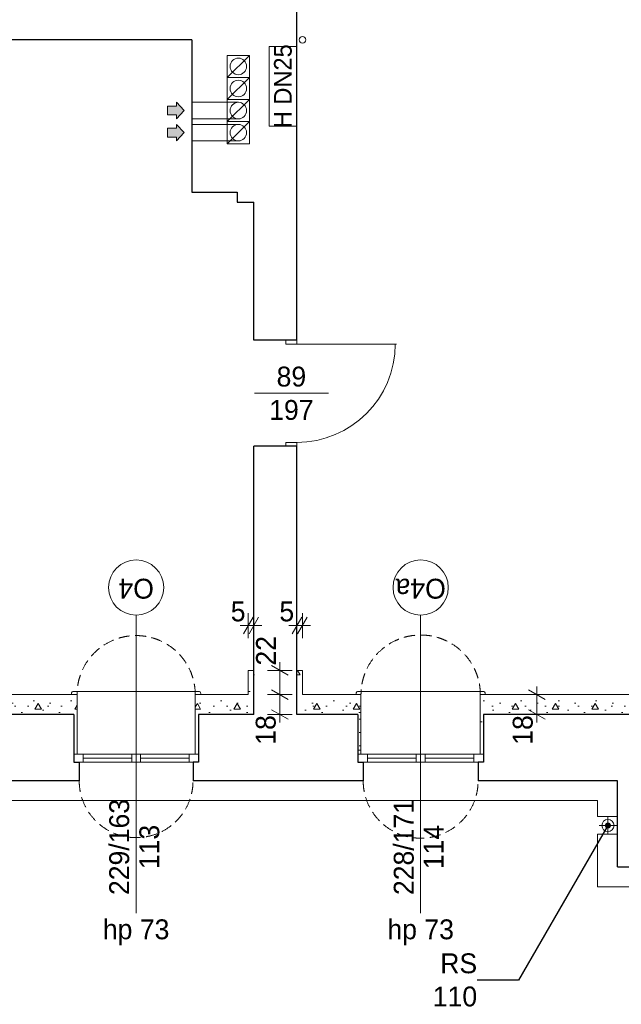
# Model space of a CAD drawing. Extents: x -145259 to -66341, y -2316 to 227384.
# Tile 38 of 143: x -120557 to -115113, y 85559 to 94477. Entities that reach past the tile are written whole.
import ezdxf

# ---------------------------------------------------------------- set-up
doc = ezdxf.new("R2010")
doc.units = 0
doc.header["$MEASUREMENT"] = 0
doc.linetypes.add('Krawędzie ukryte', pattern=[150, 100, -50])
doc.layers.add('Arch ocieplenie', color=7, linetype='Continuous')
doc.layers.add('Arch wymiary', color=7, linetype='Continuous')
for name, color, linetype, lineweight in [('Arch ocieplenie_Nr_Pióra__21', 7, 'Continuous', 13), ('Arch opisy okien_Nr_Pióra__21', 7, 'Continuous', 13), ('Arch wymiary_Nr_Pióra__21', 7, 'Continuous', 13), ('Arch wymiary_Nr_Pióra__5', 7, 'Continuous', 13), ('Inwent kominy_Nr_Pióra__21', 7, 'Continuous', 13), ('INWENT ODWODNIENIE_Nr_Pióra__21', 7, 'Continuous', 13), ('INWENT OPISY_Nr_Pióra__20', 1, 'Continuous', 20), ('INWENT OPISY_Nr_Pióra__21', 7, 'Continuous', 13), ('INWENT wyposarzenie_Nr_Pióra__21', 7, 'Continuous', 13), ('INWENT. DRZWI_Nr_Pióra__21', 7, 'Continuous', 13), ('INWENT. OKNA_Nr_Pióra__21', 7, 'Continuous', 13), ('INWENT.ŚCIANY_Nr_Pióra__1', 7, 'Continuous', 25), ('INWENT.ŚCIANY_Nr_Pióra__21', 7, 'Continuous', 13)]:
    doc.layers.add(name, color=color, linetype=linetype, lineweight=lineweight)
doc.layers.add('Insalacje WODA ZIMNA_Nr_Pióra__25', color=7, linetype='Continuous', lineweight=15, true_color=0x40a5ff)
doc.styles.add('GENERATED_STYLE_1', font='txt')
doc.styles.add('GENERATED_STYLE_6', font='txt')
doc.styles.add('GENERATED_STYLE_7', font='txt')
doc.styles.add('GENERATED_STYLE_8', font='txt')
doc.dimstyles.new('GENERATED_STYLE__1', dxfattribs={"dimtxt": 179.999995, "dimasz": 114, "dimexe": 0.18, "dimexo": 0, "dimgap": 0.09, "dimtad": 1, "dimdec": 0, "dimlfac": 0.1, "dimzin": 0, "dimdsep": 46, "dimtxsty": 'GENERATED_STYLE_1', "dimblk": 'ARROWHEAD_2', "dimblk1": 'ARROWHEAD_2', "dimblk2": 'ARROWHEAD_2', "dimcen": 0.09, "dimclrd": 7, "dimclre": 7, "dimclrt": 7, "dimazin": 0, "dimtfac": 1, "dimtdec": 4, "dimtmove": 0, "dimatfit": 3, "dimfxl": 0, "dimtolj": 1, "dimtzin": 0, "dimarcsym": 0})
doc.dimstyles.new('GENERATED_STYLE__2', dxfattribs={"dimtxt": 179.999995, "dimasz": 114, "dimexe": 0.18, "dimexo": 0, "dimgap": 0.09, "dimtad": 1, "dimtih": 1, "dimtoh": 1, "dimdec": 0, "dimlfac": 0.1, "dimzin": 0, "dimdsep": 46, "dimtxsty": 'GENERATED_STYLE_1', "dimblk": 'ARROWHEAD_2', "dimblk1": 'ARROWHEAD_2', "dimblk2": 'ARROWHEAD_2', "dimcen": 0.09, "dimclrd": 7, "dimclre": 7, "dimclrt": 7, "dimazin": 0, "dimtfac": 1, "dimtdec": 4, "dimtmove": 0, "dimatfit": 3, "dimfxl": 0, "dimtolj": 1, "dimtzin": 0, "dimarcsym": 0})
doc.dimstyles.new('GENERATED_STYLE__9', dxfattribs={"dimtxt": 0.18, "dimasz": 109.44, "dimexe": 0.18, "dimexo": 0.0625, "dimgap": 0.09, "dimtad": 0, "dimtih": 1, "dimtoh": 1, "dimdec": 4, "dimzin": 0, "dimdsep": 46, "dimcen": 0.09, "dimadec": 0, "dimazin": 0, "dimtfac": 1, "dimtdec": 4, "dimtmove": 0, "dimatfit": 3, "dimldrblk": 'ARROWHEAD_11', "dimfxl": 0, "dimtolj": 1, "dimtzin": 0, "dimarcsym": 0})
pattern_1 = [(0, (0, 0), (0, 623.5383), [60, -300]), (0, (180, 311.8), (0, 623.5383), [60, -300]), (60, (0, 0), (-540, 311.7692), [60, -300]), (60, (360, 0), (-540, 311.7692), [60, -300]), (120, (60, 0), (540, 311.7692), [60, -300]), (120, (420, 0), (540, 311.7692), [60, -300]), (0, (0, 60), (0, 120), [0, -120, 0, -180.00001]), (45, (60, 60), (-84.85282, 84.85282), [0, -90, 0, -150.00001])]

# ---------------------------------------------------------------- blocks, each defined once
blk = doc.blocks.new('Ściana_353', base_point=(-118048.7, 88183.6))
at = {"layer": 'Arch ocieplenie_Nr_Pióra__21', "linetype": 'Continuous'}
h = blk.add_hatch(dxfattribs=at)
h.set_pattern_fill('Structural_Concrete', color=256, style=0, pattern_type=2)
h.set_pattern_definition(pattern_1)
h.paths.add_polyline_path([(-117998.7, 88363.6), (-117998.7, 88583.6), (-118048.7, 88583.6), (-118048.7, 88183.6)], flags=0)
for p, q in [((-117998.7, 88583.6), (-118048.7, 88583.6)), ((-118048.7, 88583.6), (-118048.7, 88183.6)), ((-117998.7, 88363.6), (-117998.7, 88583.6))]:
    blk.add_line(p, q, dxfattribs=at)
blk = doc.blocks.new('Ściana_354', base_point=(-118438.7, 88183.6))
at = {"layer": 'Arch ocieplenie_Nr_Pióra__21', "linetype": 'Continuous'}
h = blk.add_hatch(dxfattribs=at)
h.set_pattern_fill('Structural_Concrete', color=256, style=0, pattern_type=2)
h.set_pattern_definition(pattern_1)
h.paths.add_polyline_path([(-118438.7, 88183.6), (-118438.7, 88583.6), (-118488.7, 88583.6), (-118488.7, 88363.6)], flags=0)
for p, q in [((-118438.7, 88583.6), (-118488.7, 88583.6)), ((-118488.7, 88583.6), (-118488.7, 88363.6)), ((-118438.7, 88183.6), (-118438.7, 88583.6))]:
    blk.add_line(p, q, dxfattribs=at)
blk = doc.blocks.new('Ściana_367', base_point=(-117498.7, 87823.6))
at = {"layer": 'Arch ocieplenie_Nr_Pióra__21', "linetype": 'Continuous'}
h = blk.add_hatch(dxfattribs=at)
h.set_pattern_fill('Structural_Concrete', color=256, style=0, pattern_type=2)
h.set_pattern_definition(pattern_1)
h.paths.add_polyline_path([(-117468.7, 87823.6), (-117468.7, 88363.6), (-117498.7, 88183.6), (-117498.7, 87823.6)], flags=0)
for p, q in [((-117468.7, 87823.6), (-117468.7, 88363.6)), ((-117498.7, 88183.6), (-117498.7, 87823.6)), ((-117498.7, 87823.6), (-117468.7, 87823.6))]:
    blk.add_line(p, q, dxfattribs=at)
blk = doc.blocks.new('Ściana_368', base_point=(-116358.7, 87823.6))
at = {"layer": 'Arch ocieplenie_Nr_Pióra__21', "linetype": 'Continuous'}
h = blk.add_hatch(dxfattribs=at)
h.set_pattern_fill('Structural_Concrete', color=256, style=0, pattern_type=2)
h.set_pattern_definition(pattern_1)
h.paths.add_polyline_path([(-116358.7, 87823.6), (-116358.7, 88183.6), (-116388.7, 88363.6), (-116388.7, 87823.6)], flags=0)
for p, q in [((-116388.7, 88363.6), (-116388.7, 87823.6)), ((-116358.7, 87823.6), (-116358.7, 88183.6)), ((-116388.7, 87823.6), (-116358.7, 87823.6))]:
    blk.add_line(p, q, dxfattribs=at)
blk = doc.blocks.new('Ściana_369', base_point=(-120068.7, 87823.6))
at = {"layer": 'Arch ocieplenie_Nr_Pióra__21', "linetype": 'Continuous'}
h = blk.add_hatch(dxfattribs=at)
h.set_pattern_fill('Structural_Concrete', color=256, style=0, pattern_type=2)
h.set_pattern_definition(pattern_1)
h.paths.add_polyline_path([(-120038.7, 87823.6), (-120038.7, 88363.6), (-120068.7, 88183.6), (-120068.7, 87823.6)], flags=0)
for p, q in [((-120038.7, 87823.6), (-120038.7, 88363.6)), ((-120068.7, 88183.6), (-120068.7, 87823.6)), ((-120068.7, 87823.6), (-120038.7, 87823.6))]:
    blk.add_line(p, q, dxfattribs=at)
blk = doc.blocks.new('Ściana_370', base_point=(-118938.7, 87823.6))
at = {"layer": 'Arch ocieplenie_Nr_Pióra__21', "linetype": 'Continuous'}
h = blk.add_hatch(dxfattribs=at)
h.set_pattern_fill('Structural_Concrete', color=256, style=0, pattern_type=2)
h.set_pattern_definition(pattern_1)
h.paths.add_polyline_path([(-118938.7, 87823.6), (-118938.7, 88183.6), (-118968.7, 88363.6), (-118968.7, 87823.6)], flags=0)
for p, q in [((-118968.7, 88363.6), (-118968.7, 87823.6)), ((-118938.7, 87823.6), (-118938.7, 88183.6)), ((-118968.7, 87823.6), (-118938.7, 87823.6))]:
    blk.add_line(p, q, dxfattribs=at)
blk = doc.blocks.new('Ściana_383', base_point=(-114868.7, 88183.6))
at = {"layer": 'Arch ocieplenie_Nr_Pióra__21', "linetype": 'Continuous'}
h = blk.add_hatch(dxfattribs=at)
h.set_pattern_fill('Structural_Concrete', color=256, style=0, pattern_type=2)
h.set_pattern_definition(pattern_1)
h.paths.add_polyline_path([(-114918.7, 88363.6), (-116388.7, 88363.6), (-116358.7, 88183.6), (-114868.7, 88183.6)], flags=0)
for p, q in [((-114918.7, 88363.6), (-116388.7, 88363.6)), ((-116358.7, 88183.6), (-114868.7, 88183.6))]:
    blk.add_line(p, q, dxfattribs=at)
blk = doc.blocks.new('Ściana_384', base_point=(-117498.7, 88183.6))
at = {"layer": 'Arch ocieplenie_Nr_Pióra__21', "linetype": 'Continuous'}
h = blk.add_hatch(dxfattribs=at)
h.set_pattern_fill('Structural_Concrete', color=256, style=0, pattern_type=2)
h.set_pattern_definition(pattern_1)
h.paths.add_polyline_path([(-117468.7, 88363.6), (-117998.7, 88363.6), (-118048.7, 88183.6), (-117498.7, 88183.6)], flags=0)
for p, q in [((-117468.7, 88363.6), (-117998.7, 88363.6)), ((-118048.7, 88183.6), (-117498.7, 88183.6))]:
    blk.add_line(p, q, dxfattribs=at)
blk = doc.blocks.new('Ściana_385', base_point=(-118438.7, 88183.6))
at = {"layer": 'Arch ocieplenie_Nr_Pióra__21', "linetype": 'Continuous'}
h = blk.add_hatch(dxfattribs=at)
h.set_pattern_fill('Structural_Concrete', color=256, style=0, pattern_type=2)
h.set_pattern_definition(pattern_1)
h.paths.add_polyline_path([(-118488.7, 88363.6), (-118968.7, 88363.6), (-118938.7, 88183.6), (-118438.7, 88183.6)], flags=0)
for p, q in [((-118488.7, 88363.6), (-118968.7, 88363.6)), ((-118938.7, 88183.6), (-118438.7, 88183.6))]:
    blk.add_line(p, q, dxfattribs=at)
blk = doc.blocks.new('Ściana_386', base_point=(-120068.7, 88183.6))
at = {"layer": 'Arch ocieplenie_Nr_Pióra__21', "linetype": 'Continuous'}
h = blk.add_hatch(dxfattribs=at)
h.set_pattern_fill('Structural_Concrete', color=256, style=0, pattern_type=2)
h.set_pattern_definition(pattern_1)
h.paths.add_polyline_path([(-120038.7, 88363.6), (-121198.7, 88363.6), (-121168.7, 88183.6), (-120068.7, 88183.6)], flags=0)
for p, q in [((-120038.7, 88363.6), (-121198.7, 88363.6)), ((-121168.7, 88183.6), (-120068.7, 88183.6))]:
    blk.add_line(p, q, dxfattribs=at)
blk = doc.blocks.new('*D1477')
at = {"layer": 'Arch wymiary_Nr_Pióra__5', "linetype": 'Continuous'}
for p, q in [((-118277.6, 88406.9), (-118127.6, 88320.3)), ((-118090.1, 88363.6), (-118315.1, 88363.6)), ((-118202.6, 88183.6), (-118202.6, 88363.6)), ((-118277.6, 88226.9), (-118127.6, 88140.3)), ((-118090.1, 88183.6), (-118315.1, 88183.6)), ((-118202.6, 88110.3), (-118202.6, 88183.6))]:
    blk.add_line(p, q, dxfattribs=at)
at = {"layer": 'Arch wymiary_Nr_Pióra__21', "char_height": 180, "attachment_point": 7, "rotation": 90, "style": 'GENERATED_STYLE_1'}
for s, insert in [('{22}', (-118238.6, 88627)), ('{18}', (-118238.6, 87909.9))]:
    blk.add_mtext(s, dxfattribs=dict(at, insert=insert))
blk = doc.blocks.new('ARROWHEAD_2')
at = {"color": 0, "linetype": 'Continuous', "lineweight": 0}
for p, q in [((0, 0), (-1, 0)), ((-0.378, -0.655), (0.378, 0.655))]:
    blk.add_line(p, q, dxfattribs=at)
blk = doc.blocks.new('*D1478')
at = {"layer": 'Arch wymiary_Nr_Pióra__5', "linetype": 'Continuous'}
for p, q in [((-118202.6, 88583.6), (-118202.6, 88657)), ((-118090.1, 88583.6), (-118315.1, 88583.6)), ((-118127.6, 88540.3), (-118277.6, 88626.9)), ((-118202.6, 88363.6), (-118202.6, 88583.6)), ((-118277.6, 88406.9), (-118127.6, 88320.3)), ((-118090.1, 88363.6), (-118315.1, 88363.6))]:
    blk.add_line(p, q, dxfattribs=at)
at = {"layer": 'Arch wymiary_Nr_Pióra__21', "char_height": 180, "attachment_point": 7, "rotation": 90, "style": 'GENERATED_STYLE_1'}
for s, insert in [('{22}', (-118238.6, 88627)), ('{18}', (-118238.6, 87909.9))]:
    blk.add_mtext(s, dxfattribs=dict(at, insert=insert))
blk = doc.blocks.new('*D1479')
at = {"layer": 'Arch wymiary_Nr_Pióra__5', "linetype": 'Continuous'}
for p, q in [((-118488.7, 88876.4), (-118488.7, 89101.4)), ((-118438.7, 88876.4), (-118438.7, 89101.4)), ((-118532, 88913.9), (-118445.4, 89063.9)), ((-118395.4, 89063.9), (-118482, 88913.9)), ((-118562.1, 88988.9), (-118488.7, 88988.9)), ((-118488.7, 88988.9), (-118438.7, 88988.9)), ((-118438.7, 88988.9), (-118365.4, 88988.9))]:
    blk.add_line(p, q, dxfattribs=at)
at = {"layer": 'Arch wymiary_Nr_Pióra__21', "insert": (-118647.3, 89024.9), "char_height": 180, "attachment_point": 7, "style": 'GENERATED_STYLE_1'}
blk.add_mtext('{5}', dxfattribs=at)
blk = doc.blocks.new('*D1480')
at = {"layer": 'Arch wymiary_Nr_Pióra__5', "linetype": 'Continuous'}
for p, q in [((-118048.7, 88876.4), (-118048.7, 89101.4)), ((-117998.7, 88876.4), (-117998.7, 89101.4)), ((-118092, 88913.9), (-118005.4, 89063.9)), ((-117955.4, 89063.9), (-118042, 88913.9)), ((-118122.1, 88988.9), (-118048.7, 88988.9)), ((-118048.7, 88988.9), (-117998.7, 88988.9)), ((-117998.7, 88988.9), (-117925.4, 88988.9))]:
    blk.add_line(p, q, dxfattribs=at)
at = {"layer": 'Arch wymiary_Nr_Pióra__21', "insert": (-118207.3, 89024.9), "char_height": 180, "attachment_point": 7, "style": 'GENERATED_STYLE_1'}
blk.add_mtext('{5}', dxfattribs=at)
blk = doc.blocks.new('*D1481')
at = {"layer": 'Arch wymiary_Nr_Pióra__5', "linetype": 'Continuous'}
for p, q in [((-115801.7, 88320.3), (-115951.7, 88406.9)), ((-115876.7, 88363.6), (-115876.7, 88437)), ((-115764.2, 88363.6), (-115989.2, 88363.6)), ((-115876.7, 88183.6), (-115876.7, 88363.6)), ((-115951.7, 88226.9), (-115801.7, 88140.3)), ((-115764.2, 88183.6), (-115989.2, 88183.6)), ((-115876.7, 88110.3), (-115876.7, 88183.6))]:
    blk.add_line(p, q, dxfattribs=at)
at = {"layer": 'Arch wymiary_Nr_Pióra__21', "insert": (-115912.7, 87909.9), "char_height": 180, "attachment_point": 7, "rotation": 90, "style": 'GENERATED_STYLE_1'}
blk.add_mtext('{18}', dxfattribs=at)
blk = doc.blocks.new('ARROWHEAD_11')
at = {"color": 0, "linetype": 'Continuous', "lineweight": 0}
blk.add_line((0, 0), (-1, 0), dxfattribs=at)
at = {"color": 0, "linetype": 'Continuous', "lineweight": 0, "const_width": 0.25, "flags": 128}
blk.add_lwpolyline([(-0.125, 0, 1), (0.125, 0, 1)], format="xyb", close=True, dxfattribs=at)

msp = doc.modelspace()

# ---------------------------------------------------------------- hatches: boundary and pattern name
at = {"layer": 'Inwent kominy_Nr_Pióra__21', "linetype": 'Continuous'}
for points in [[(-119138.7, 93578.6), (-119138.7, 93613.6), (-119218.7, 93613.6), (-119218.7, 93693.6), (-119138.7, 93693.6), (-119138.7, 93728.6), (-119068.7, 93653.6)], [(-119138.7, 93378.6), (-119138.7, 93413.6), (-119218.7, 93413.6), (-119218.7, 93493.6), (-119138.7, 93493.6), (-119138.7, 93528.6), (-119068.7, 93453.6)]]:
    msp.add_hatch(color=256, dxfattribs=at).paths.add_polyline_path(points, flags=0)

# ---------------------------------------------------------------- linework, layer by layer
at = {"layer": 'Arch opisy okien_Nr_Pióra__21', "linetype": 'Continuous'}
for centre in [(-119503.7, 89333.6), (-116928.7, 89333.6)]:
    msp.add_circle(centre, 250, dxfattribs=at)
at = {"layer": 'Insalacje WODA ZIMNA_Nr_Pióra__25', "linetype": 'Continuous'}
msp.add_circle((-117998.7, 94293.6), 30, dxfattribs=at)
at = {"layer": 'Inwent kominy_Nr_Pióra__21', "linetype": 'Continuous'}
for p, q in [((-118678.7, 93953.6), (-118678.7, 94153.6)), ((-118678.7, 94153.6), (-118478.7, 94153.6)), ((-118678.7, 93953.6), (-118478.7, 94153.6)), ((-118478.7, 94153.6), (-118478.7, 93953.6)), ((-118678.7, 93753.6), (-118678.7, 93953.6)), ((-118678.7, 93953.6), (-118478.7, 93953.6)), ((-118678.7, 93753.6), (-118478.7, 93953.6)), ((-118478.7, 93953.6), (-118678.7, 93953.6)), ((-118478.7, 93953.6), (-118478.7, 93753.6)), ((-119068.7, 93653.6), (-119138.7, 93728.6)), ((-119138.7, 93693.6), (-119138.7, 93728.6)), ((-118578.7, 93728.6), (-118998.7, 93728.6)), ((-118478.7, 93753.6), (-118678.7, 93753.6)), ((-118678.7, 93553.6), (-118678.7, 93753.6)), ((-118678.7, 93753.6), (-118478.7, 93753.6)), ((-118678.7, 93553.6), (-118478.7, 93753.6)), ((-118478.7, 93753.6), (-118478.7, 93553.6)), ((-119218.7, 93613.6), (-119218.7, 93693.6)), ((-119218.7, 93693.6), (-119138.7, 93693.6)), ((-119068.7, 93653.6), (-119138.7, 93578.6)), ((-119138.7, 93613.6), (-119218.7, 93613.6)), ((-119138.7, 93613.6), (-119138.7, 93578.6)), ((-118578.7, 93578.6), (-118998.7, 93578.6)), ((-118678.7, 93353.6), (-118678.7, 93553.6)), ((-118678.7, 93553.6), (-118478.7, 93553.6)), ((-118678.7, 93353.6), (-118478.7, 93553.6)), ((-118478.7, 93553.6), (-118678.7, 93553.6)), ((-118478.7, 93553.6), (-118478.7, 93353.6)), ((-119218.7, 93413.6), (-119218.7, 93493.6)), ((-119218.7, 93493.6), (-119138.7, 93493.6)), ((-119068.7, 93453.6), (-119138.7, 93528.6)), ((-119138.7, 93493.6), (-119138.7, 93528.6)), ((-118578.7, 93528.6), (-118998.7, 93528.6)), ((-119138.7, 93413.6), (-119218.7, 93413.6)), ((-119068.7, 93453.6), (-119138.7, 93378.6)), ((-119138.7, 93413.6), (-119138.7, 93378.6)), ((-118578.7, 93378.6), (-118998.7, 93378.6)), ((-118478.7, 93353.6), (-118678.7, 93353.6))]:
    msp.add_line(p, q, dxfattribs=at)
for centre in [(-118578.7, 94053.6), (-118578.7, 93853.6), (-118578.7, 93653.6), (-118578.7, 93453.6)]:
    msp.add_circle(centre, 75, dxfattribs=at)
at = {"layer": 'INWENT ODWODNIENIE_Nr_Pióra__21', "linetype": 'Continuous'}
for p, q in [((-115233.7, 87098.6), (-115233.7, 87258.6)), ((-115313.7, 87178.6), (-115153.7, 87178.6))]:
    msp.add_line(p, q, dxfattribs=at)
msp.add_circle((-115233.7, 87178.6), 55, dxfattribs=at)
at = {"layer": 'INWENT OPISY_Nr_Pióra__21', "linetype": 'Continuous'}
for p, q in [((-117763.7, 91093.6), (-118433.7, 91093.6)), ((-119503.7, 89083.6), (-119503.7, 86383.9)), ((-116928.7, 89083.6), (-116928.7, 86383.6))]:
    msp.add_line(p, q, dxfattribs=at)
at = {"layer": 'INWENT wyposarzenie_Nr_Pióra__21', "linetype": 'Continuous'}
for p, q in [((-118048.7, 94233.6), (-118298.7, 94233.6)), ((-118298.7, 93513.6), (-118298.7, 94233.6)), ((-118048.7, 93513.6), (-118048.7, 94233.6)), ((-118048.7, 93513.6), (-118298.7, 93513.6))]:
    msp.add_line(p, q, dxfattribs=at)
at = {"layer": 'INWENT. DRZWI_Nr_Pióra__21', "linetype": 'Continuous'}
for p, q in [((-118148.7, 91538.6), (-118148.7, 91573.6)), ((-118048.7, 91538.6), (-118148.7, 91538.6)), ((-118048.7, 91538.6), (-118048.7, 91573.6)), ((-118048.7, 91538.6), (-117148.7, 91538.6)), ((-118048.7, 90648.6), (-118148.7, 90648.6)), ((-118148.7, 90648.6), (-118148.7, 90613.6)), ((-118048.7, 90648.6), (-118048.7, 90613.6))]:
    msp.add_line(p, q, dxfattribs=at)
msp.add_arc((-118048.7, 91538.6), 890, 270, 0, dxfattribs=at)
at = {"layer": 'INWENT. OKNA_Nr_Pióra__21', "linetype": 'Continuous'}
for p, q in [((-120068.7, 88393.6), (-118938.7, 88393.6)), ((-117493.7, 88393.6), (-116363.7, 88393.6)), ((-120088.7, 88373.6), (-120088.7, 88363.6)), ((-118918.7, 88373.6), (-118918.7, 88363.6)), ((-117513.7, 88373.6), (-117513.7, 88363.6)), ((-116343.7, 88373.6), (-116343.7, 88363.6)), ((-118943.7, 87823.6), (-120063.7, 87823.6)), ((-120063.7, 87753.6), (-118943.7, 87753.6)), ((-119983.7, 87753.6), (-119983.7, 87823.6)), ((-119543.7, 87788.6), (-119983.7, 87788.6)), ((-119543.7, 87753.6), (-119543.7, 87823.6)), ((-119463.7, 87753.6), (-119463.7, 87823.6)), ((-119023.7, 87788.6), (-119463.7, 87788.6)), ((-119023.7, 87753.6), (-119023.7, 87823.6)), ((-116368.7, 87823.6), (-117488.7, 87823.6)), ((-117488.7, 87753.6), (-116368.7, 87753.6)), ((-117408.7, 87753.6), (-117408.7, 87823.6)), ((-116968.7, 87788.6), (-117408.7, 87788.6)), ((-116968.7, 87753.6), (-116968.7, 87823.6)), ((-116888.7, 87753.6), (-116888.7, 87823.6)), ((-116448.7, 87788.6), (-116888.7, 87788.6)), ((-116448.7, 87753.6), (-116448.7, 87823.6))]:
    msp.add_line(p, q, dxfattribs=at)
for centre, start, end in [((-120068.7, 88373.6), 90, 180), ((-118938.7, 88373.6), 0, 90), ((-117493.7, 88373.6), 90, 180), ((-116363.7, 88373.6), 0, 90)]:
    msp.add_arc(centre, 20, start, end, dxfattribs=at)
at = {"layer": 'INWENT.ŚCIANY_Nr_Pióra__1', "linetype": 'Continuous'}
for p, q in [((-118048.7, 91573.6), (-118048.7, 94733.6)), ((-118998.7, 94293.6), (-126508.7, 94293.6)), ((-118998.7, 94293.6), (-118998.7, 92913.6)), ((-118998.7, 92913.6), (-118588.7, 92913.6)), ((-118588.7, 92913.6), (-118588.7, 92823.6)), ((-118588.7, 92823.6), (-118438.7, 92823.6)), ((-118438.7, 91573.6), (-118438.7, 92823.6)), ((-118048.7, 91573.6), (-118438.7, 91573.6)), ((-118438.7, 88183.6), (-118438.7, 90613.6)), ((-118048.7, 90613.6), (-118438.7, 90613.6)), ((-118048.7, 88183.6), (-118048.7, 90613.6)), ((-120068.7, 88183.6), (-121168.7, 88183.6)), ((-120068.7, 88183.6), (-120068.7, 87753.6)), ((-118938.7, 88183.6), (-118938.7, 87753.6)), ((-118438.7, 88183.6), (-118938.7, 88183.6)), ((-117498.7, 88183.6), (-118048.7, 88183.6)), ((-117498.7, 88183.6), (-117498.7, 87753.6)), ((-114868.7, 88183.6), (-116358.7, 88183.6)), ((-116358.7, 88183.6), (-116358.7, 87753.6)), ((-120068.7, 87753.6), (-120018.7, 87753.6)), ((-120018.7, 87753.6), (-120018.7, 87583.6)), ((-118938.7, 87753.6), (-118988.7, 87753.6)), ((-118988.7, 87753.6), (-118988.7, 87583.6)), ((-117498.7, 87753.6), (-117448.7, 87753.6)), ((-117448.7, 87753.6), (-117448.7, 87583.6)), ((-116358.7, 87753.6), (-116408.7, 87753.6)), ((-116408.7, 87753.6), (-116408.7, 87583.6)), ((-120018.7, 87583.6), (-121218.7, 87583.6)), ((-117448.7, 87583.6), (-118988.7, 87583.6)), ((-115148.7, 87583.6), (-116408.7, 87583.6)), ((-115148.7, 86803.6), (-115148.7, 87583.6)), ((-115148.7, 86803.6), (-114548.7, 86803.6))]:
    msp.add_line(p, q, dxfattribs=at)
at = {"layer": 'INWENT.ŚCIANY_Nr_Pióra__21', "linetype": 'Continuous'}
for p, q in [((-115328.7, 87403.6), (-126593.7, 87403.6)), ((-115328.7, 87258.6), (-115328.7, 87403.6)), ((-115148.7, 87258.6), (-115328.7, 87258.6)), ((-115328.7, 86623.6), (-115328.7, 87098.6)), ((-115148.7, 87098.6), (-115328.7, 87098.6)), ((-115328.7, 86623.6), (-114368.7, 86623.6))]:
    msp.add_line(p, q, dxfattribs=at)
at = {"layer": 'INWENT.ŚCIANY_Nr_Pióra__21', "linetype": 'Krawędzie ukryte'}
for centre, radius, start, end in [((-119503.7, 88363.6), 535, 0, 180), ((-116928.7, 88363.6), 540, 0, 180), ((-119503.7, 87583.6), 515, 180, 0), ((-116928.7, 87583.6), 520, 180, 0)]:
    msp.add_arc(centre, radius, start, end, dxfattribs=at)

# ---------------------------------------------------------------- block references
at = {"layer": 'Arch ocieplenie'}
for name, p in [('Ściana_354', (-118438.7, 88183.6)), ('Ściana_353', (-118048.7, 88183.6)), ('Ściana_386', (-120068.7, 88183.6)), ('Ściana_369', (-120068.7, 87823.6)), ('Ściana_370', (-118938.7, 87823.6)), ('Ściana_385', (-118438.7, 88183.6)), ('Ściana_384', (-117498.7, 88183.6)), ('Ściana_367', (-117498.7, 87823.6)), ('Ściana_368', (-116358.7, 87823.6)), ('Ściana_383', (-114868.7, 88183.6))]:
    msp.add_blockref(name, p, dxfattribs=at)

# ---------------------------------------------------------------- texts
at = {"layer": 'Arch opisy okien_Nr_Pióra__21', "linetype": 'Continuous', "char_height": 180, "attachment_point": 2, "rotation": 180, "style": 'GENERATED_STYLE_8'}
for s, insert in [('{O4}', (-119503.7, 89233.3)), ('{O4a}', (-116928.7, 89233.3))]:
    msp.add_mtext(s, dxfattribs=dict(at, insert=insert))
at = {"layer": 'INWENT OPISY_Nr_Pióra__20', "linetype": 'Continuous', "insert": (-118256, 93873.6), "char_height": 160, "attachment_point": 2, "rotation": 90, "style": 'GENERATED_STYLE_7'}
msp.add_mtext('{H DN25}', dxfattribs=at)
at = {"layer": 'INWENT OPISY_Nr_Pióra__21', "linetype": 'Continuous', "insert": (-118098.7, 91334.4), "char_height": 180, "width": 1346.334, "attachment_point": 2, "line_spacing_factor": 1.007146, "style": 'GENERATED_STYLE_7'}
msp.add_mtext('{89\\P197}', dxfattribs=at)
at = {"layer": 'INWENT OPISY_Nr_Pióra__21', "linetype": 'Continuous', "char_height": 180, "width": 1346.334, "attachment_point": 2, "rotation": 90, "style": 'GENERATED_STYLE_7'}
for s, insert, line_spacing_factor in [('{229/163\\P113}', (-119747, 86983.9), 0.908754), ('{228/171\\P114}', (-117172, 86983.6), 0.900338)]:
    msp.add_mtext(s, dxfattribs=dict(at, insert=insert, line_spacing_factor=line_spacing_factor))
at = {"layer": 'INWENT OPISY_Nr_Pióra__21', "linetype": 'Continuous', "char_height": 180, "attachment_point": 2, "style": 'GENERATED_STYLE_7'}
for insert in [(-119503.7, 86328.2), (-116928.7, 86328)]:
    msp.add_mtext('{hp 73}', dxfattribs=dict(at, insert=insert))
at = {"layer": 'INWENT OPISY_Nr_Pióra__21', "linetype": 'Continuous', "insert": (-116417.4, 85778.9), "char_height": 180, "width": 692.895, "attachment_point": 6, "style": 'GENERATED_STYLE_6'}
msp.add_mtext('{RS 110}', dxfattribs=at)

# ---------------------------------------------------------------- dimensions: what is measured, and where the dimension line sits
at = {"layer": 'Arch wymiary', "linetype": 'Continuous'}
for base, p1, p2, picture, middle in [((-118488.7, 88988.9), (-118488.7, 88383.6), (-118438.7, 88383.6), '*D1479', (-118579, 89114.9)), ((-118048.7, 88988.9), (-118048.7, 88383.6), (-117998.7, 88383.6), '*D1480', (-118139, 89114.9))]:
    dim = msp.add_linear_dim(base=base, p1=p1, p2=p2, dimstyle='GENERATED_STYLE__2', dxfattribs=at)
    dim.commit()
    dim.dimension.update_dxf_attribs({"geometry": picture, "text_midpoint": middle})
for base, p1, p2, picture, middle in [((-118202.6, 88183.6), (-118688.7, 88183.6), (-118688.7, 88363.6), '*D1477', (-118328.6, 88046.4)), ((-118202.6, 88183.6), (-118688.7, 88363.6), (-118488.7, 88583.6), '*D1478', (-118328.6, 88763.5)), ((-115876.7, 88183.6), (-115613.7, 88183.6), (-115613.7, 88363.6), '*D1481', (-116002.7, 88046.4))]:
    dim = msp.add_linear_dim(base=base, p1=p1, p2=p2, angle=90, dimstyle='GENERATED_STYLE__1', dxfattribs=at)
    dim.commit()
    dim.dimension.update_dxf_attribs({"geometry": picture, "text_midpoint": middle})

# ---------------------------------------------------------------- leaders
at = {"layer": 'INWENT OPISY_Nr_Pióra__21', "linetype": 'Continuous', "annotation_type": 0, "has_hookline": 1, "hookline_direction": 1, "text_width": 437.1}
msp.add_leader([(-115233.7, 87178.6), (-116042.4, 85778.9), (-116417.3, 85778.9)], dimstyle='GENERATED_STYLE__9', dxfattribs=at)

doc.saveas('drawing.dxf')
